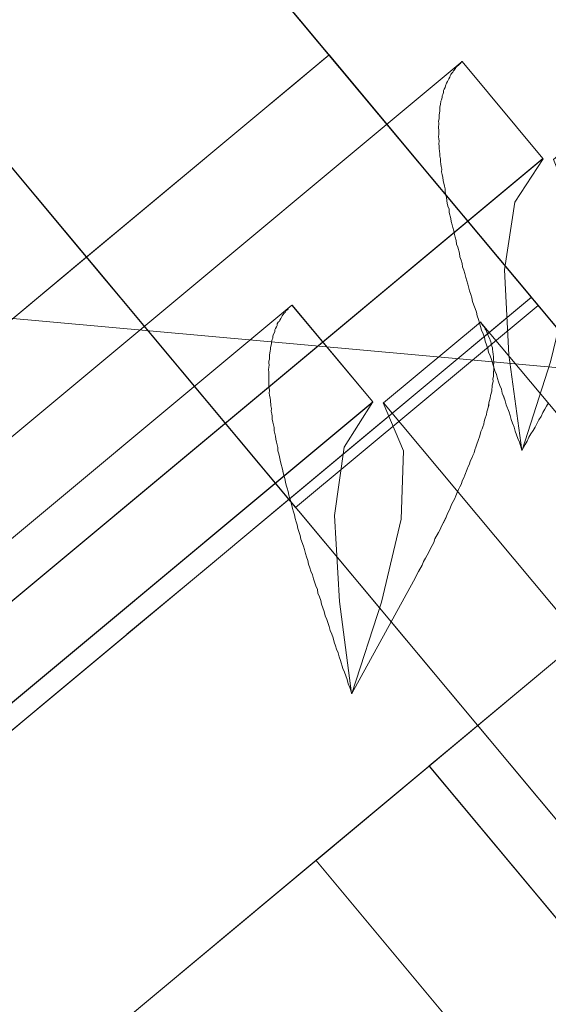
# Model space of a CAD drawing. Header units: millimetres. Extents: x -125266 to 274256, y -711690 to -301689.
# Tile 117 of 256: x -53550 to -53545, y -360667 to -360657. Entities that reach past the tile are written whole.
import ezdxf

# ---------------------------------------------------------------- set-up
doc = ezdxf.new("R2010")
doc.units = ezdxf.units.MM
for name, color, linetype, lineweight in [('AD Wall', 8, 'Continuous', 15), ('ARCH', 7, 'Continuous', 0), ('Equipment', 8, 'Continuous', 0), ('Legend', 5, 'Continuous', 0), ('MEPTEK-TEXT1', 7, 'Continuous', 30)]:
    doc.layers.add(name, color=color, linetype=linetype, lineweight=lineweight)
doc.layers.add('Light Equipment', color=8, linetype='Continuous')
doc.styles.get("Standard").update_dxf_attribs({"font": 'ARIALN.TTF'})
pattern_1 = [(22.867872, (419150.544, -703283.92), (-30.845707, 73.1364), [])]

# ---------------------------------------------------------------- blocks, each defined once
blk = doc.blocks.new('A$Cf0359734')
at = {"layer": 'Equipment', "extrusion": (0, 0, -1), "elevation": -14.9996}
for points in [[(-610.0779, 1224.798, -3.802846), (-1131.0349, 947.4487, 3.802846)], [(-563.5854, 1106.137, -3.146449), (-1057.9493, 842.9455, 3.146449)]]:
    blk.add_lwpolyline(points, format="xyb", close=True, dxfattribs=at)
for points in [[(-591.722, 1158.987, -3.538831), (-1086.0836, 895.7967), (-1091.7744, 906.4859), (-1091.5799, 906.1206), (-1086.0836, 895.7967), (-1084.5586, 898.3821), (-1083.0146, 900.9572), (-1081.4596, 903.5245), (-1079.8884, 906.0869), (-1078.3034, 908.6362), (-1076.7023, 911.1806)], [(-1077.2205, 914.2332), (-1087.3586, 908.8358), (-1091.1679, 906.8078, 3.626728), (-598.0194, 1169.3522)], [(-597.2182, 1169.3109, -3.616317), (-1091.5803, 906.1213), (-1091.5315, 906.2084), (-1091.4746, 906.293), (-1091.4259, 906.3802), (-1091.369, 906.4648), (-1091.3203, 906.5519), (-1091.2715, 906.639), (-1091.2147, 906.7236), (-1091.1679, 906.8078), (-598.0217, 1169.351)], [(-597.2184, 1169.3098, -3.616317), (-1091.5824, 906.1201, 3.616317), (-597.2186, 1169.3116)], [(-591.7223, 1158.9877, -3.538831), (-1086.0843, 895.7954), (-1084.554, 898.3836), (-1083.0152, 900.9559), (-1081.455, 903.526), (-1079.8891, 906.0856), (-1078.3041, 908.6349), (-1076.7029, 911.1793)], [(-599.1584, 1041.719, -0.011713), (-984.6459, 836.4891), (-990.409, 833.3258), (-995.8827, 829.7594), (-1000.9622, 825.8864), (-1005.7134, 821.665), (-1011.2241, 815.8706), (-1016.1642, 809.5917), (-1020.3785, 803.0469), (-1023.979, 796.101), (-1025.5286, 792.694), (-1080.4374, 895.5256, 3.572618), (-594.6493, 1154.1514, -3.572618), (-1080.4364, 895.5261, 3.572618), (-594.6503, 1154.1509, -3.572618), (-1080.3101, 895.5926), (-1031.8417, 804.5522), (-1031.8573, 804.5165), (-1031.8421, 804.5518)], [(-546.2713, 1063.0347, -2.890001), (-1031.7763, 804.4294), (-1025.5275, 792.692)]]:
    blk.add_lwpolyline(points, format="xyb", dxfattribs=at)
for points in [[(-410.451, 563.9375), (-127.3119, 477.536)], [(-245.9098, 458.3568), (-288.2084, 537.808), (-740.1968, 297.1765)], [(-697.8972, 217.7258), (-740.1958, 297.1771), (-734.9015, 299.9957), (-740.1958, 297.1771), (-288.2073, 537.8086)], [(-300.8662, 525.4057), (-302.2755, 528.0528), (-306.0355, 535.1154)], [(-732.607, 297.8198), (-734.0163, 300.467), (-294.39, 534.517)], [(-295.1757, 534.0987), (-294.9851, 534.2002), (-294.9163, 534.2368), (-294.9639, 534.2115), (-295.1386, 534.1184), (-295.4192, 533.9691), (-295.7845, 533.7746), (-296.2187, 533.5434), (-296.6793, 533.2982), (-300.83, 531.0885)], [(-299.6843, 531.6984), (-299.0119, 532.0564), (-298.3501, 532.4087), (-297.7095, 532.7497), (-297.1007, 533.0739), (-296.5395, 533.3727), (-296.0206, 533.6489), (-295.5653, 533.8913), (-295.1788, 534.097)], [(-300.8321, 531.0873), (-296.1519, 533.579)], [(-301.008, 533.4853), (-300.4443, 532.4264), (-300.7998, 532.0605), (-301.0229, 531.4457), (-301.1417, 530.635), (-301.2104, 529.7558)], [(-301.208, 529.7512), (-301.215, 529.8155), (-301.2213, 529.8529), (-301.2224, 529.8931), (-301.2287, 529.9305), (-301.235, 529.9679), (-301.2413, 530.0053), (-301.2487, 530.0829), (-301.255, 530.1203), (-301.256, 530.1605), (-301.2624, 530.1979), (-301.2659, 530.2301), (-301.2722, 530.2675)], [(-256.117, 451.8692), (-299.2893, 532.9617), (-300.3482, 532.3979)], [(-256.1173, 451.8698), (-299.2896, 532.9622)], [(-299.2899, 532.9614), (-300.3487, 532.3977), (-257.1764, 451.3052)], [(-299.2878, 532.964), (-299.2818, 532.94), (-299.2762, 532.9294), (-299.2677, 532.9135), (-299.2621, 532.9029), (-299.2565, 532.8923), (-299.2561, 532.8789), (-299.2473, 532.8496), (-299.247, 532.8362), (-299.2385, 532.8203), (-299.2382, 532.8069), (-299.2378, 532.7935), (-299.2375, 532.7801), (-299.2343, 532.7614), (-299.234, 532.748), (-299.2337, 532.7346), (-299.2305, 532.7159), (-299.2298, 532.6891), (-299.2348, 532.6729), (-299.2316, 532.6542), (-299.2313, 532.6408), (-299.2362, 532.6245), (-299.2383, 532.603), (-299.238, 532.5896), (-299.243, 532.5734), (-299.2451, 532.5519), (-299.2447, 532.5384), (-299.2546, 532.506), (-299.2568, 532.4845), (-299.2617, 532.4683), (-299.272, 532.4492), (-299.2741, 532.4277), (-299.2791, 532.4115), (-299.284, 532.3952), (-299.2943, 532.3762), (-299.2964, 532.3547), (-299.3066, 532.3356), (-299.319, 532.2951), (-299.3293, 532.276), (-299.3395, 532.257), (-299.3445, 532.2407), (-299.3519, 532.2164), (-299.3621, 532.1974), (-299.3724, 532.1783), (-299.3798, 532.154), (-299.39, 532.1349), (-299.4003, 532.1159), (-299.4233, 532.0697), (-299.4335, 532.0506), (-299.449, 532.0288), (-299.4565, 532.0044), (-299.472, 531.9826), (-299.4823, 531.9635), (-299.4978, 531.9417), (-299.5052, 531.9173), (-299.5208, 531.8955), (-299.5363, 531.8736), (-299.549, 531.8465), (-299.5801, 531.8027), (-299.5956, 531.7809), (-299.6084, 531.7537), (-299.6239, 531.7318), (-299.6394, 531.71), (-299.6522, 531.6828), (-299.6677, 531.661), (-299.6832, 531.6391), (-299.7041, 531.6144), (-299.7168, 531.5873), (-299.7532, 531.5407), (-299.7659, 531.5136), (-299.7867, 531.4889), (-299.8023, 531.467), (-299.8231, 531.4423), (-299.8411, 531.4124), (-299.8567, 531.3905), (-299.8775, 531.3658), (-299.8955, 531.3358), (-299.9163, 531.3112), (-299.9527, 531.2646), (-299.9707, 531.2346), (-299.9916, 531.21), (-300.0124, 531.1853), (-300.0304, 531.1553), (-300.0513, 531.1306), (-300.0721, 531.1059), (-300.0954, 531.0731), (-300.1162, 531.0485), (-300.1371, 531.0238), (-300.1759, 530.9691), (-300.202, 530.9416), (-300.2229, 530.9169), (-300.2409, 530.887), (-300.267, 530.8595), (-300.2879, 530.8348), (-300.314, 530.8073), (-300.332, 530.7773), (-300.3581, 530.7498), (-300.379, 530.7251), (-300.4231, 530.6676), (-300.4492, 530.6401), (-300.4754, 530.6126), (-300.4934, 530.5827), (-300.5195, 530.5552), (-300.5456, 530.5277), (-300.5637, 530.4977), (-300.5898, 530.4702), (-300.6159, 530.4427), (-300.6367, 530.418), (-300.6862, 530.3577), (-300.7123, 530.3302), (-300.7356, 530.2974), (-300.7565, 530.2727), (-300.7826, 530.2452), (-300.8087, 530.2177), (-300.832, 530.1849), (-300.8582, 530.1574), (-300.8843, 530.1299), (-300.9076, 530.0972), (-300.9598, 530.0422), (-300.9807, 530.0175), (-301.004, 529.9847), (-301.0301, 529.9572), (-301.0562, 529.9297), (-301.0796, 529.8969), (-301.1057, 529.8694), (-301.1318, 529.8419), (-301.1579, 529.8144), (-301.2074, 529.7541), (-300.7527, 530.5465), (-300.4092, 531.2798), (-300.2564, 531.9115), (-300.352, 532.3974)], [(-299.2865, 532.9614), (-299.2865, 532.9614)], [(-286.3456, 510.4741), (-295.7456, 528.1306), (-296.205, 528.9935), (-296.6447, 529.8194), (-297.0506, 530.5818), (-297.4086, 531.2542), (-297.6989, 531.7995), (-297.9159, 532.2072), (-298.0512, 532.4613), (-298.0963, 532.546)], [(-296.6856, 529.8962), (-298.0949, 532.5433)], [(-298.0926, 532.5438), (-298.0926, 532.5438)], [(-298.0926, 532.5438), (-298.0926, 532.5438)], [(-298.0954, 532.5443), (-300.7425, 531.135)], [(-298.393, 526.719), (-298.8524, 527.5819), (-299.2921, 528.4078), (-299.698, 529.1702), (-300.0559, 529.8426), (-300.3463, 530.3879), (-300.5661, 530.8009), (-300.6986, 531.0497), (-300.7437, 531.1344), (-299.3344, 528.4873), (-300.7437, 531.1344), (-298.0965, 532.5437)], [(-300.349, 532.3982), (-257.1767, 451.3057), (-257.5426, 451.6613), (-258.1574, 451.8844), (-258.9681, 452.0032), (-259.8473, 452.0719)], [(-300.3507, 532.3949), (-300.3507, 532.3949)], [(-734.0158, 300.466), (-732.6065, 297.8189), (-292.9801, 531.8689)], [(-728.7199, 303.2867), (-299.6821, 531.6995)], [(-298.2725, 529.0514), (-297.6054, 529.4065), (-296.9436, 529.7588), (-296.303, 530.0999), (-295.6941, 530.424), (-295.1277, 530.7256), (-294.6141, 530.999), (-294.1588, 531.2414), (-293.767, 531.45), (-293.5764, 531.5515), (-293.5023, 531.5909), (-293.5553, 531.5627), (-293.73, 531.4697), (-294.0053, 531.3232), (-294.3759, 531.1259), (-294.8047, 530.8975), (-295.2706, 530.6495)], [(-294.7421, 530.9309), (-299.4222, 528.4392), (-300.8315, 531.0864), (-299.4222, 528.4392)], [(-299.3339, 528.4863), (-300.7432, 531.1334)], [(-300.745, 531.1317), (-300.745, 531.1317)], [(-300.745, 531.1317), (-300.745, 531.1317)], [(-300.8297, 531.0866), (-300.8297, 531.0866)], [(-299.8175, 529.6729), (-300.1681, 529.3231), (-300.394, 528.7136), (-300.5184, 527.9135), (-300.5836, 527.0023), (-300.7246, 528.2115), (-300.7281, 528.2436), (-300.7291, 528.2838), (-300.7326, 528.3159), (-300.7424, 528.3854), (-300.7406, 528.4203), (-300.747, 528.4577), (-300.7505, 528.4899), (-300.754, 528.522), (-300.755, 528.5622), (-300.7585, 528.5943), (-300.762, 528.6264), (-300.7602, 528.6613), (-300.77, 528.7308), (-300.7735, 528.763), (-300.7718, 528.7979), (-300.7753, 528.83), (-300.7788, 528.8621), (-300.7823, 528.8942), (-300.7805, 528.9291), (-300.784, 528.9612), (-300.7847, 528.9881), (-300.7829, 529.023), (-300.7899, 529.0872), (-300.7906, 529.114), (-300.7888, 529.1489), (-300.7923, 529.181), (-300.793, 529.2079), (-300.7965, 529.24), (-300.7919, 529.2696), (-300.7954, 529.3017), (-300.7961, 529.3285), (-300.795, 529.3903), (-300.7956, 529.4171), (-300.7963, 529.4439), (-300.7917, 529.4735), (-300.7952, 529.5056), (-300.7959, 529.5325), (-300.7966, 529.5593), (-300.792, 529.5889), (-300.7927, 529.6157), (-300.7905, 529.6372), (-300.7866, 529.6937), (-300.7873, 529.7205), (-300.7852, 529.742), (-300.7806, 529.7716), (-300.7813, 529.7985), (-300.7791, 529.82), (-300.7798, 529.8468), (-300.7724, 529.8711), (-300.7702, 529.8927), (-300.7688, 529.941), (-300.7614, 529.9653), (-300.7592, 529.9868), (-300.7571, 530.0084), (-300.755, 530.0299), (-300.7475, 530.0542), (-300.7454, 530.0757), (-300.7433, 530.0973), (-300.7359, 530.1216), (-300.7316, 530.1646), (-300.7266, 530.1809), (-300.7192, 530.2052), (-300.7143, 530.2214), (-300.7121, 530.243), (-300.7072, 530.2592), (-300.6969, 530.2782), (-300.6948, 530.2997), (-300.6898, 530.316), (-300.6796, 530.335), (-300.6697, 530.3675), (-300.6647, 530.3837), (-300.6545, 530.4027), (-300.6495, 530.419), (-300.6446, 530.4352), (-300.6368, 530.4461), (-300.6266, 530.4652), (-300.6216, 530.4814), (-300.6139, 530.4923), (-300.5958, 530.5223), (-300.5881, 530.5332), (-300.5831, 530.5495), (-300.5701, 530.5632), (-300.5623, 530.5741), (-300.5545, 530.5851), (-300.5467, 530.596), (-300.5337, 530.6097), (-300.5259, 530.6207), (-300.5076, 530.6372), (-300.4945, 530.651), (-300.4867, 530.6619), (-300.4761, 530.6676), (-300.4631, 530.6813), (-300.4525, 530.687), (-300.4447, 530.6979), (-300.4341, 530.7035), (-300.4182, 530.712), (-300.4076, 530.7176), (-300.384, 530.737)], [(-725.7292, 302.9276), (-299.8204, 529.6747), (-300.3841, 530.7335)], [(-299.8206, 529.6751), (-300.3843, 530.7339), (-726.2931, 303.9868)], [(-300.3833, 530.7331), (-300.3833, 530.7331)], [(-726.2932, 303.9868), (-300.3843, 530.7339)], [(-295.2695, 530.6501), (-299.4202, 528.4403)], [(-258.62, 452.438), (-257.5612, 453.0017), (-298.6647, 530.2082)], [(-298.6652, 530.2092), (-257.5617, 453.0027)], [(-299.7241, 529.6455), (-298.6652, 530.2092), (-298.6511, 530.1827), (-298.6455, 530.1721), (-298.6451, 530.1587), (-298.6395, 530.1481), (-298.631, 530.1323), (-298.6307, 530.1189), (-298.6251, 530.1083), (-298.6219, 530.0896), (-298.6163, 530.079), (-298.6156, 530.0522), (-298.6124, 530.0335), (-298.6121, 530.0201), (-298.6064, 530.0095), (-298.6033, 529.9908), (-298.6082, 529.9745), (-298.6079, 529.9611), (-298.6047, 529.9424), (-298.6044, 529.929), (-298.6093, 529.9128), (-298.6058, 529.8807), (-298.6108, 529.8645), (-298.6157, 529.8482), (-298.6154, 529.8348), (-298.6175, 529.8133), (-298.6225, 529.7971), (-298.6274, 529.7809), (-298.6296, 529.7593), (-298.6345, 529.7431), (-298.6395, 529.7269), (-298.6465, 529.6891), (-298.6515, 529.6729), (-298.6617, 529.6539), (-298.6639, 529.6324), (-298.6688, 529.6161), (-298.6791, 529.5971), (-298.684, 529.5809), (-298.6915, 529.5565), (-298.7017, 529.5375), (-298.7066, 529.5212), (-298.7243, 529.4779), (-298.7346, 529.4588), (-298.742, 529.4345), (-298.7522, 529.4154), (-298.7625, 529.3964), (-298.7727, 529.3774), (-298.7802, 529.353), (-298.7904, 529.334), (-298.8059, 529.3121), (-298.8162, 529.2931), (-298.8392, 529.2469), (-298.8547, 529.225), (-298.8621, 529.2007), (-298.8777, 529.1788), (-298.8879, 529.1598), (-298.9006, 529.1326), (-298.9162, 529.1107), (-298.9317, 529.0889), (-298.9473, 529.067), (-298.96, 529.0398), (-298.9911, 528.9961), (-299.0038, 528.969), (-299.0193, 528.9471), (-299.0349, 528.9252), (-299.0504, 528.9034), (-299.0631, 528.8762), (-299.0839, 528.8515), (-299.0995, 528.8297), (-299.1175, 528.7997), (-299.133, 528.7778), (-299.1694, 528.7313), (-299.1874, 528.7013), (-299.203, 528.6795), (-299.2238, 528.6548), (-299.2418, 528.6248), (-299.2574, 528.6029), (-299.2782, 528.5783), (-299.299, 528.5536), (-299.317, 528.5236), (-299.3379, 528.4989), (-299.3587, 528.4742), (-299.3976, 528.4196), (-299.4184, 528.3949), (-299.4392, 528.3702), (-299.4572, 528.3402), (-299.4781, 528.3156), (-299.4989, 528.2909), (-299.5169, 528.2609), (-299.5431, 528.2334), (-299.5639, 528.2087), (-299.5819, 528.1787), (-299.6289, 528.1266), (-299.6497, 528.1019), (-299.673, 528.0691), (-299.6939, 528.0444), (-299.72, 528.0169), (-299.738, 527.9869), (-299.7641, 527.9594), (-299.785, 527.9347), (-299.8111, 527.9072), (-299.8344, 527.8744), (-299.8814, 527.8223), (-299.9075, 527.7948), (-299.9255, 527.7648), (-299.9516, 527.7373), (-299.9778, 527.7098), (-299.9958, 527.6798), (-300.0219, 527.6523), (-300.048, 527.6248), (-300.0713, 527.592), (-300.0975, 527.5645), (-300.1444, 527.5123), (-300.1677, 527.4795), (-300.1939, 527.452), (-300.22, 527.4245), (-300.2433, 527.3917), (-300.2694, 527.3642), (-300.2903, 527.3396), (-300.3164, 527.3121), (-300.3397, 527.2793), (-300.3658, 527.2518), (-300.4153, 527.1915), (-300.4414, 527.164), (-300.4675, 527.1365), (-300.4937, 527.109), (-300.517, 527.0762), (-300.5431, 527.0487), (-300.5848, 526.9993)], [(-298.6634, 530.2083), (-298.6634, 530.2083)], [(-298.6658, 530.2089), (-299.7246, 529.6452), (-299.634, 529.1431), (-299.7921, 528.5085), (-300.1462, 527.7696), (-300.58, 527.0018)], [(-299.3327, 528.4869), (-296.6856, 529.8962), (-294.8056, 526.3649)], [(-296.6833, 529.8967), (-296.6833, 529.8967)], [(-296.6833, 529.8967), (-296.6833, 529.8967)], [(-297.4539, 524.955), (-299.3339, 528.4863), (-296.6867, 529.8956), (-299.3339, 528.4863), (-296.6867, 529.8956)], [(-301.2089, 529.7568), (-301.2089, 529.7568)], [(-299.8196, 529.6743), (-299.8196, 529.6743)], [(-725.7292, 302.9276), (-299.8204, 529.6747)], [(-299.7241, 529.6442), (-258.6206, 452.4377), (-257.5617, 453.0014)], [(-299.7246, 529.6452), (-258.6211, 452.4387)], [(-299.7222, 529.6446), (-299.7222, 529.6446)], [(-298.2723, 529.0514), (-727.3101, 300.6386), (-727.9825, 300.2806), (-728.6442, 299.9283), (-729.2849, 299.5872), (-729.8937, 299.2631), (-730.4549, 298.9643), (-730.9737, 298.6881), (-731.429, 298.4457), (-731.8208, 298.2371)], [(-299.3357, 528.4846), (-299.3357, 528.4846)], [(-299.3357, 528.4846), (-299.3357, 528.4846)], [(-299.4204, 528.4395), (-299.4204, 528.4395)], [(-300.8657, 525.4047), (-302.275, 528.0518)], [(-301.8057, 527.1703), (-301.5238, 526.6409)], [(-305.2735, 525.3241), (-304.1193, 525.9386), (-303.1505, 526.4544), (-302.4145, 526.8462), (-301.9592, 527.0886), (-301.8057, 527.1703), (-301.9592, 527.0886), (-302.4145, 526.8462), (-303.1505, 526.4544), (-304.1193, 525.9386), (-305.2735, 525.3241)], [(-300.5857, 527.0037), (-300.5857, 527.0037)], [(-298.3939, 526.7207), (-288.9939, 509.0642)], [(-301.5262, 526.6389), (-301.5262, 526.6389)], [(-301.5262, 526.6389), (-301.5262, 526.6389)], [(-300.8695, 525.4053), (-300.8695, 525.4053)]]:
    blk.add_lwpolyline(points, dxfattribs=at)
for points in [[(-300.7425, 531.135), (-298.0954, 532.5443), (-296.6861, 529.8972), (-298.0954, 532.5443)], [(-299.4942, 522.8285), (-301.5236, 526.6404), (-301.5712, 526.615), (-301.7195, 526.5361), (-301.9577, 526.4093), (-302.2912, 526.2317), (-302.7095, 526.009), (-303.2019, 525.7469), (-303.7683, 525.4453), (-304.3931, 525.1127), (-301.5236, 526.6404), (-300.8668, 525.4068)], [(-301.523, 526.6407), (-304.3925, 525.113), (-303.7678, 525.4456), (-303.2066, 525.7443), (-302.709, 526.0093), (-302.2907, 526.232), (-301.9625, 526.4067), (-301.7189, 526.5364), (-301.5707, 526.6153)], [(-300.8637, 525.4058), (-722.8389, 300.7529)]]:
    blk.add_lwpolyline(points, close=True, dxfattribs=at)
at = {"layer": 'Equipment', "extrusion": (0, 0, -1)}
for centre, radius, start, end in [((-625.132, 625.132, -14.9996), 625.132, 145.142558, 90.9176955), ((-624.6467, 624.9479, -14.9996), 545.0553, 148.860452, 87.199802), ((-624.6494, 624.9465, -14.9996), 545.0553, 148.860452, 87.199802), ((-624.6494, 624.9465, -14.9996), 545.0553, 148.860452, 87.199802), ((-624.6494, 624.9465, -14.9996), 545.0553, 148.860452, 87.199802), ((-624.6481, 624.9479, -14.9996), 535.053, 147.015911, 89.044342), ((-624.6481, 624.9479, -14.9996), 535.053, 147.015911, 89.044342)]:
    blk.add_arc(centre, radius, start, end, dxfattribs=at)
blk = doc.blocks.new('ARCH')
at = {"layer": 'AD Wall', "lineweight": 0}
h = blk.add_hatch(dxfattribs=at)
h.set_pattern_fill('ANSI31', color=256, scale=25, angle=-22.13213)
h.set_pattern_definition(pattern_1)
edge = h.paths.add_edge_path()
edge.add_arc((-53209.7774, -360694.9979), 761.132, 66.950176, 372.7253136)
edge.add_line((-52467.3408, -360527.3378), (-52564.8846, -360549.3656))
edge.add_arc((-53209.7774, -360694.9979), 661.132, -293.049824, 12.7253136, ccw=False)
edge.add_line((-52950.9234, -360086.6475), (-52911.7703, -359994.6311))
h = blk.add_hatch(dxfattribs=at)
h.set_pattern_fill('ANSI31', color=256, scale=25, angle=-22.13213)
h.set_pattern_definition(pattern_1)
edge = h.paths.add_edge_path()
edge.add_arc((-53209.7774, -360694.9979), 761.132, 66.950176, 372.7253136)
edge.add_line((-52467.3408, -360527.3378), (-52564.8846, -360549.3656))
edge.add_arc((-53209.7774, -360694.9979), 661.132, -293.049824, 12.7253136, ccw=False)
edge.add_line((-52950.9234, -360086.6475), (-52911.7703, -359994.6311))
at = {"layer": 'Legend'}
h = blk.add_hatch(dxfattribs=at)
h.set_pattern_fill('STARS', color=8, scale=10)
h.set_pattern_definition([(0, (0, 0), (0, 54.9926), [31.75, -31.75]), (60, (0, 0), (-47.624989, 27.4963), [31.75, -31.75]), (120, (15.875, 27.496), (-47.624989, -27.4963), [31.75, -31.75])])
edge = h.paths.add_edge_path()
edge.add_arc((-51817.979, -363404.309), 5191.6295, 61.9369329, 83.9814856, ccw=False)
edge.add_arc((-50530.2793, -361455.3707), 2874.4263, 46.9109114, 66.3152875, ccw=False)
edge.add_arc((-45770.4002, -356341.8156), 4111.6384, 227.1498068, 245.105568)
edge.add_arc((-47880.9558, -360748.2755), 776.1174, 2.3623464, 60.7040027, ccw=False)
edge.add_line((-47105.4979, -360716.2847), (-47005.5801, -360716.2516))
edge.add_arc((-47880.4915, -360747.8077), 875.4802, 2.0656376, 60.9787444)
edge.add_arc((-45770.4002, -356341.8156), 4011.6384, 227.1527405, 245.1578922, ccw=False)
edge.add_arc((-50530.2793, -361455.3707), 2974.4263, 46.9149863, 66.2413747)
edge.add_arc((-51817.979, -363404.309), 5291.6295, 61.9781663, 84.0034519)
edge.add_arc((-52071.811, -370582.5299), 12467.0186, 86.29025781, 98.8797997)
edge.add_line((-53996.2457, -358264.9367), (-53996.2457, -358366.1598))
edge.add_arc((-52071.811, -370582.5299), 12367.0186, 86.29953014, 98.95218959, ccw=False)
h = blk.add_hatch(dxfattribs=at)
h.set_pattern_fill('STARS', color=8, scale=10)
h.set_pattern_definition([(0, (0, 0), (0, 54.9926), [31.75, -31.75]), (60, (0, 0), (-47.624989, 27.4963), [31.75, -31.75]), (120, (15.875, 27.496), (-47.624989, -27.4963), [31.75, -31.75])])
h.paths.add_polyline_path([(-51273.6376, -358241.2955, -0.096485), (-49375.6124, -358823.0579, -0.08487), (-48566.659, -359356.1991, 0.078507), (-47501.1848, -360071.4209, -0.271382), (-47105.488, -360746.3132), (-47005.488, -360746.2836, 0.272593), (-47455.7662, -359982.253, -0.078724), (-48498.5, -359283.0253, 0.084528), (-49331.9292, -358733.0245, 0.0964), (-51265.1702, -358141.6343, 0.054377), (-53966.2457, -358260.287), (-53966.2457, -358361.4716, -0.054648)])
at = {"layer": 'AD Wall', "lineweight": 0, "extrusion": (0, 0, -1)}
for radius in [761.132, 761.132, 661.132, 661.132]:
    blk.add_arc((53209.7774, -360694.9979, -5.0493), radius, 167.2746864, 113.049824, dxfattribs=at)
at = {"layer": 'Light Equipment', "lineweight": 0, "extrusion": (0, 0, -1), "elevation": -5.0493}
for points in [[(52997.2846, -360133.855, -3.802846), (52619.2025, -360587.0358, 3.802846)], [(53085.0561, -360226.257, -3.146449), (52726.274, -360656.3043, 3.146449)]]:
    blk.add_lwpolyline(points, format="xyb", close=True, dxfattribs=at)
for points in [[(52681.5656, -360597.5296), (52674.2079, -360606.3488), (52671.4433, -360609.6625, 3.626728), (53029.3434, -360180.6724)], [(53030.1012, -360180.4089, -3.616317), (52671.32, -360610.4538), (52671.3323, -360610.3547), (52671.3531, -360610.2549), (52671.3654, -360610.1558), (52671.3862, -360610.056), (52671.3986, -360609.957), (52671.4109, -360609.8579), (52671.4317, -360609.7581), (52671.4433, -360609.6625), (53029.3417, -360180.6744)], [(53030.1014, -360180.4099, -3.616317), (52671.3184, -360610.4557, 3.616317), (53030.1005, -360180.4083)], [(53039.0813, -360187.9008, -3.538831), (52680.3012, -360617.9482), (52680.7436, -360614.9742), (52681.1999, -360612.0118), (52681.6769, -360609.0432), (52682.1632, -360606.0823), (52682.6709, -360603.1237), (52683.1955, -360600.1636)], [(53039.0819, -360187.9013, -3.538831), (52680.3013, -360617.9468), (52671.0028, -360610.1892), (52671.3206, -360610.4543), (52680.3013, -360617.9468), (52680.7399, -360614.9774), (52681.2, -360612.0103), (52681.6732, -360609.0463), (52682.1633, -360606.0808), (52682.671, -360603.1222), (52683.1957, -360600.1621)], [(53076.3734, -360299.3304, -0.011713), (52796.6086, -360634.6685), (52792.462, -360639.7699), (52788.7352, -360645.1357), (52785.4891, -360650.637), (52782.6783, -360656.3374), (52779.7567, -360663.7809), (52777.5461, -360671.4583), (52776.108, -360679.1085), (52775.3897, -360686.8991), (52775.2378, -360690.6389), (52685.6337, -360616.0708, 3.572618), (53038.192, -360193.4835, -3.572618), (52685.6344, -360616.07, 3.572618), (53038.1913, -360193.4844, -3.572618), (52685.7263, -360615.9608), (52764.9224, -360682.0329), (52764.9214, -360682.0718), (52764.9222, -360682.0334)], [(53117.333, -360259.6604, -2.890001), (52765.0292, -360682.122), (52775.2396, -360690.6404)]]:
    blk.add_lwpolyline(points, format="xyb", dxfattribs=at)
for points in [[(53431.1776, -360670.8135), (53726.0055, -360644.1778)], [(53623.3718, -360706.6249), (53554.2571, -360648.9635), (53226.2287, -361042.1485)], [(53295.3441, -361099.8089), (53226.2295, -361042.1476), (53230.0718, -361037.5421), (53226.2295, -361042.1476), (53554.2579, -360648.9626)], [(53233.017, -361038.6932), (53230.7142, -361036.772), (53549.7709, -360654.3409)], [(53549.2007, -360655.0244), (53549.339, -360654.8586), (53549.3889, -360654.7987), (53549.3543, -360654.8402), (53549.2275, -360654.9921), (53549.0239, -360655.2362), (53548.7588, -360655.554), (53548.4437, -360655.9317), (53548.1094, -360656.3323), (53545.0971, -360659.9431)], [(53545.9286, -360658.9464), (53546.4165, -360658.3615), (53546.8968, -360657.7858), (53547.3617, -360657.2286), (53547.8036, -360656.6989), (53548.2109, -360656.2107), (53548.5874, -360655.7594), (53548.9179, -360655.3633), (53549.1984, -360655.0271)], [(53545.0956, -360659.9449), (53548.4922, -360655.8736)], [(53230.7151, -361036.7727), (53233.0178, -361038.6939), (53552.0745, -360656.2627)], [(53548.2336, -360660.8665), (53548.7177, -360660.2862), (53549.198, -360659.7105), (53549.6629, -360659.1533), (53550.1048, -360658.6236), (53550.5159, -360658.1308), (53550.8886, -360657.6841), (53551.2191, -360657.288), (53551.5034, -360656.9472), (53551.6417, -360656.7814), (53551.6955, -360656.717), (53551.6571, -360656.763), (53551.5303, -360656.915), (53551.3305, -360657.1545), (53551.0615, -360657.4769), (53550.7503, -360657.8499), (53550.4122, -360658.2552)], [(53566.2805, -360673.5816), (53550.9212, -360660.7675), (53550.1705, -360660.1412), (53549.452, -360659.5418), (53548.7888, -360658.9885), (53548.2039, -360658.5005), (53547.7296, -360658.1048), (53547.375, -360657.8089), (53547.1539, -360657.6245), (53547.0802, -360657.563)], [(53549.3853, -360659.4861), (53547.0825, -360657.565)], [(53549.0007, -360663.0725), (53548.25, -360662.4462), (53547.5315, -360661.8468), (53546.8683, -360661.2935), (53546.2834, -360660.8055), (53545.8091, -360660.4097), (53545.4499, -360660.11), (53545.2334, -360659.9295), (53545.1597, -360659.868), (53547.4625, -360661.7891), (53545.1597, -360659.868), (53547.0809, -360657.5652)], [(53547.0845, -360657.5636), (53547.0845, -360657.5636)], [(53547.0845, -360657.5636), (53547.0845, -360657.5636)], [(53547.0817, -360657.5643), (53545.1605, -360659.867)], [(53616.3609, -360716.4799), (53545.8185, -360657.6274), (53545.05, -360658.5485)], [(53616.3604, -360716.4795), (53545.818, -360657.627)], [(53545.8181, -360657.6279), (53545.0496, -360658.549), (53615.592, -360717.4015)], [(53545.819, -360657.6247), (53545.8336, -360657.6447), (53545.8428, -360657.6524), (53545.8566, -360657.6639), (53545.8658, -360657.6716), (53545.875, -360657.6793), (53545.8804, -360657.6916), (53545.8996, -360657.7154), (53545.905, -360657.7277), (53545.9188, -360657.7392), (53545.9242, -360657.7515), (53545.9295, -360657.7638), (53545.9349, -360657.7761), (53545.9449, -360657.7922), (53545.9502, -360657.8045), (53545.9556, -360657.8168), (53545.9656, -360657.8329), (53545.9763, -360657.8575), (53545.9778, -360657.8744), (53545.9878, -360657.8905), (53545.9932, -360657.9028), (53545.9947, -360657.9197), (53546.0008, -360657.9405), (53546.0062, -360657.9527), (53546.0077, -360657.9696), (53546.0139, -360657.9904), (53546.0192, -360658.0027), (53546.0223, -360658.0365), (53546.0284, -360658.0572), (53546.0299, -360658.0741), (53546.0276, -360658.0956), (53546.0338, -360658.1163), (53546.0353, -360658.1332), (53546.0368, -360658.1501), (53546.0345, -360658.1716), (53546.0406, -360658.1924), (53546.0383, -360658.2139), (53546.0421, -360658.2561), (53546.0398, -360658.2776), (53546.0375, -360658.2991), (53546.039, -360658.316), (53546.0413, -360658.3413), (53546.039, -360658.3628), (53546.0367, -360658.3843), (53546.039, -360658.4097), (53546.0367, -360658.4312), (53546.0343, -360658.4527), (53546.0305, -360658.5041), (53546.0282, -360658.5256), (53546.022, -360658.5517), (53546.0243, -360658.5771), (53546.0181, -360658.6032), (53546.0158, -360658.6247), (53546.0097, -360658.6508), (53546.0119, -360658.6762), (53546.0058, -360658.7023), (53545.9996, -360658.7284), (53545.9981, -360658.7583), (53545.9858, -360658.8105), (53545.9796, -360658.8366), (53545.978, -360658.8666), (53545.9719, -360658.8927), (53545.9657, -360658.9188), (53545.9642, -360658.9487), (53545.958, -360658.9749), (53545.9519, -360659.001), (53545.9419, -360659.0317), (53545.9403, -360659.0616), (53545.9242, -360659.1184), (53545.9226, -360659.1484), (53545.9126, -360659.1791), (53545.9064, -360659.2052), (53545.8964, -360659.2359), (53545.891, -360659.2705), (53545.8849, -360659.2966), (53545.8749, -360659.3273), (53545.8695, -360659.3618), (53545.8595, -360659.3926), (53545.8433, -360659.4494), (53545.8379, -360659.4839), (53545.8279, -360659.5146), (53545.8179, -360659.5454), (53545.8125, -360659.5799), (53545.8025, -360659.6106), (53545.7925, -360659.6413), (53545.7833, -360659.6805), (53545.7733, -360659.7112), (53545.7633, -360659.7419), (53545.7479, -360659.8072), (53545.7341, -360659.8425), (53545.7241, -360659.8732), (53545.7187, -360659.9078), (53545.7048, -360659.9431), (53545.6948, -360659.9738), (53545.681, -360660.0091), (53545.6756, -360660.0437), (53545.6617, -360660.079), (53545.6517, -360660.1097), (53545.6325, -360660.1796), (53545.6187, -360660.2149), (53545.6048, -360660.2502), (53545.5994, -360660.2848), (53545.5856, -360660.3201), (53545.5717, -360660.3554), (53545.5663, -360660.3899), (53545.5525, -360660.4253), (53545.5387, -360660.4606), (53545.5287, -360660.4913), (53545.5056, -360660.5658), (53545.4917, -360660.6011), (53545.4825, -360660.6402), (53545.4725, -360660.671), (53545.4587, -360660.7063), (53545.4448, -360660.7416), (53545.4356, -360660.7808), (53545.4217, -360660.8161), (53545.4079, -360660.8514), (53545.3987, -360660.8906), (53545.371, -360660.9612), (53545.361, -360660.9919), (53545.3517, -360661.0311), (53545.3379, -360661.0664), (53545.324, -360661.1017), (53545.3148, -360661.1409), (53545.301, -360661.1762), (53545.2871, -360661.2115), (53545.2733, -360661.2468), (53545.2502, -360661.3213), (53545.3728, -360660.4159), (53545.4147, -360659.6073), (53545.3183, -360658.9645), (53545.0467, -360658.5504)], [(53545.8212, -360657.6266), (53545.8212, -360657.6266)], [(53545.2507, -360661.3242), (53545.22, -360661.2673), (53545.2001, -360661.235), (53545.184, -360661.1982), (53545.164, -360661.1659), (53545.1441, -360661.1336), (53545.1241, -360661.1014), (53545.0881, -360661.0322), (53545.0681, -360661), (53545.052, -360660.9631), (53545.032, -360660.9308), (53545.0167, -360660.9024), (53544.9968, -360660.8702)], [(53544.0292, -360657.7899), (53544.9503, -360658.5584), (53544.7588, -360659.0313), (53544.7838, -360659.6848), (53544.9792, -360660.4805), (53545.2467, -360661.3208)], [(53550.7957, -360657.7955), (53547.3992, -360661.8667), (53545.0964, -360659.9456), (53547.3992, -360661.8667)], [(53550.413, -360658.2542), (53547.4007, -360661.8649)], [(53547.2044, -360665.2208), (53544.9017, -360663.2996), (53538.758, -360658.174)], [(53545.0492, -360658.5486), (53615.5915, -360717.4011), (53615.1186, -360717.2096), (53614.4651, -360717.2346), (53613.6694, -360717.4299), (53612.8291, -360717.6975)], [(53545.0489, -360658.5523), (53545.0489, -360658.5523)], [(53234.558, -361032.1647), (53545.9301, -360658.9445)], [(53547.4641, -360661.7889), (53549.3853, -360659.4861), (53552.4571, -360662.0489)], [(53550.5352, -360664.3526), (53547.4633, -360661.7898), (53549.3844, -360659.4871), (53547.4633, -360661.7898), (53549.3844, -360659.4871)], [(53549.3872, -360659.4847), (53549.3872, -360659.4847)], [(53549.3872, -360659.4847), (53549.3872, -360659.4847)], [(53613.8279, -360716.896), (53614.5964, -360715.9749), (53547.4345, -360659.9427)], [(53547.4336, -360659.942), (53614.5955, -360715.9742)], [(53546.6651, -360660.8631), (53547.4336, -360659.942), (53547.4566, -360659.9612), (53547.4658, -360659.9689), (53547.4712, -360659.9811), (53547.4804, -360659.9888), (53547.4942, -360660.0004), (53547.4996, -360660.0126), (53547.5088, -360660.0203), (53547.5188, -360660.0365), (53547.528, -360660.0441), (53547.5387, -360660.0687), (53547.5487, -360660.0849), (53547.5541, -360660.0971), (53547.5633, -360660.1048), (53547.5733, -360660.121), (53547.5748, -360660.1379), (53547.5801, -360660.1502), (53547.5901, -360660.1663), (53547.5955, -360660.1786), (53547.597, -360660.1955), (53547.6124, -360660.2239), (53547.6139, -360660.2408), (53547.6154, -360660.2577), (53547.6208, -360660.27), (53547.6269, -360660.2907), (53547.6284, -360660.3076), (53547.63, -360660.3245), (53547.6361, -360660.3452), (53547.6376, -360660.3621), (53547.6392, -360660.379), (53547.6468, -360660.4167), (53547.6483, -360660.4336), (53547.646, -360660.4551), (53547.6522, -360660.4758), (53547.6537, -360660.4927), (53547.6514, -360660.5142), (53547.6529, -360660.5311), (53547.6552, -360660.5564), (53547.6529, -360660.5779), (53547.6544, -360660.5948), (53547.6544, -360660.6417), (53547.652, -360660.6632), (53547.6543, -360660.6885), (53547.652, -360660.71), (53547.6497, -360660.7315), (53547.6474, -360660.753), (53547.6497, -360660.7784), (53547.6474, -360660.7999), (53547.6412, -360660.826), (53547.6389, -360660.8475), (53547.635, -360660.8989), (53547.6289, -360660.925), (53547.6312, -360660.9504), (53547.625, -360660.9765), (53547.6227, -360660.998), (53547.6211, -360661.0279), (53547.615, -360661.054), (53547.6088, -360661.0801), (53547.6027, -360661.1063), (53547.6011, -360661.1362), (53547.5888, -360661.1884), (53547.5872, -360661.2184), (53547.5811, -360661.2445), (53547.5749, -360661.2706), (53547.5688, -360661.2967), (53547.5672, -360661.3266), (53547.5572, -360661.3573), (53547.551, -360661.3835), (53547.5456, -360661.418), (53547.5395, -360661.4441), (53547.5233, -360661.5009), (53547.5179, -360661.5355), (53547.5118, -360661.5616), (53547.5018, -360661.5923), (53547.4964, -360661.6269), (53547.4902, -360661.653), (53547.4802, -360661.6837), (53547.4702, -360661.7144), (53547.4648, -360661.7489), (53547.4548, -360661.7797), (53547.4448, -360661.8104), (53547.4294, -360661.8756), (53547.4194, -360661.9063), (53547.4094, -360661.9371), (53547.404, -360661.9716), (53547.394, -360662.0023), (53547.384, -360662.033), (53547.3786, -360662.0676), (53547.3648, -360662.1029), (53547.3548, -360662.1336), (53547.3494, -360662.1682), (53547.3256, -360662.2342), (53547.3156, -360662.2649), (53547.3063, -360662.3041), (53547.2963, -360662.3348), (53547.2825, -360662.3701), (53547.2771, -360662.4047), (53547.2632, -360662.44), (53547.2532, -360662.4707), (53547.2394, -360662.506), (53547.2302, -360662.5452), (53547.2063, -360662.6112), (53547.1925, -360662.6465), (53547.1871, -360662.6811), (53547.1732, -360662.7164), (53547.1594, -360662.7517), (53547.154, -360662.7863), (53547.1402, -360662.8216), (53547.1263, -360662.8569), (53547.1171, -360662.8961), (53547.1032, -360662.9314), (53547.0794, -360662.9974), (53547.0702, -360663.0366), (53547.0563, -360663.0719), (53547.0425, -360663.1072), (53547.0332, -360663.1464), (53547.0194, -360663.1817), (53547.0094, -360663.2124), (53546.9955, -360663.2477), (53546.9863, -360663.2869), (53546.9725, -360663.3222), (53546.9494, -360663.3967), (53546.9355, -360663.432), (53546.9217, -360663.4673), (53546.9079, -360663.5026), (53546.8986, -360663.5418), (53546.8848, -360663.5771), (53546.8648, -360663.6385)], [(53547.4633, -360661.7898), (53545.1606, -360659.8687)], [(53547.4357, -360659.9421), (53547.4357, -360659.9421)], [(53547.4332, -360659.9424), (53546.6647, -360660.8635), (53546.9379, -360661.2945), (53547.0304, -360661.9419), (53546.9808, -360662.7598), (53546.8682, -360663.6344)], [(53545.1595, -360659.8709), (53545.1595, -360659.8709)], [(53545.1595, -360659.8709), (53545.1595, -360659.8709)], [(53545.098, -360659.9446), (53545.098, -360659.9446)], [(53546.5683, -360660.8729), (53546.3753, -360661.3289), (53546.3957, -360661.9786), (53546.5818, -360662.7666), (53546.8647, -360663.6353), (53546.2786, -360662.5683), (53546.2633, -360662.5399), (53546.2472, -360662.5031), (53546.2318, -360662.4746), (53546.1965, -360662.4139), (53546.185, -360662.3809), (53546.1651, -360662.3486), (53546.1497, -360662.3202), (53546.1344, -360662.2918), (53546.1183, -360662.2549), (53546.1029, -360662.2265), (53546.0876, -360662.1981), (53546.0761, -360662.1651), (53546.0408, -360662.1044), (53546.0255, -360662.076), (53546.014, -360662.0429), (53545.9986, -360662.0145), (53545.9833, -360661.9861), (53545.9679, -360661.9577), (53545.9564, -360661.9246), (53545.9411, -360661.8962), (53545.9304, -360661.8716), (53545.9189, -360661.8386), (53545.8882, -360661.7818), (53545.8774, -360661.7572), (53545.8659, -360661.7241), (53545.8506, -360661.6957), (53545.8399, -360661.6711), (53545.8245, -360661.6427), (53545.8176, -360661.6135), (53545.8023, -360661.5851), (53545.7915, -360661.5605), (53545.7693, -360661.5029), (53545.7586, -360661.4783), (53545.7478, -360661.4538), (53545.7409, -360661.4246), (53545.7256, -360661.3962), (53545.7148, -360661.3716), (53545.7041, -360661.347), (53545.6972, -360661.3178), (53545.6865, -360661.2932), (53545.6803, -360661.2725), (53545.6627, -360661.2187), (53545.652, -360661.1941), (53545.6458, -360661.1734), (53545.6389, -360661.1442), (53545.6282, -360661.1196), (53545.6221, -360661.0989), (53545.6113, -360661.0743), (53545.6091, -360661.049), (53545.6029, -360661.0282), (53545.5861, -360660.9829), (53545.5838, -360660.9576), (53545.5776, -360660.9368), (53545.5715, -360660.9161), (53545.5654, -360660.8954), (53545.5631, -360660.87), (53545.5569, -360660.8493), (53545.5508, -360660.8285), (53545.5485, -360660.8032), (53545.5363, -360660.7617), (53545.5347, -360660.7448), (53545.5324, -360660.7195), (53545.5309, -360660.7026), (53545.5248, -360660.6819), (53545.5233, -360660.665), (53545.5256, -360660.6435), (53545.5194, -360660.6227), (53545.5179, -360660.6058), (53545.5202, -360660.5843), (53545.5172, -360660.5505), (53545.5157, -360660.5336), (53545.518, -360660.5121), (53545.5164, -360660.4952), (53545.5149, -360660.4783), (53545.518, -360660.4653), (53545.5203, -360660.4438), (53545.5188, -360660.4269), (53545.5219, -360660.4138), (53545.5273, -360660.3793), (53545.5303, -360660.3662), (53545.5288, -360660.3493), (53545.5357, -360660.3317), (53545.5388, -360660.3186), (53545.5419, -360660.3056), (53545.545, -360660.2925), (53545.5519, -360660.2749), (53545.555, -360660.2618), (53545.5657, -360660.2395), (53545.5727, -360660.2219), (53545.5757, -360660.2088), (53545.5834, -360660.1996), (53545.5903, -360660.182), (53545.598, -360660.1727), (53545.6011, -360660.1597), (53545.6088, -360660.1505), (53545.6203, -360660.1367), (53545.628, -360660.1275), (53545.6426, -360660.1006)], [(53237.4637, -361031.3706), (53546.5649, -360660.8723), (53545.6438, -360660.1038)], [(53546.5646, -360660.872), (53545.6435, -360660.1035), (53236.5422, -361030.6018)], [(53545.6447, -360660.1039), (53545.6447, -360660.1039)], [(53236.5422, -361030.6019), (53545.6435, -360660.1036)], [(53546.6656, -360660.8643), (53613.8276, -360716.8965), (53614.596, -360715.9754)], [(53546.6647, -360660.8635), (53613.8267, -360716.8958)], [(53548.2337, -360660.8664), (53236.8616, -361034.0865), (53236.3737, -361034.6714), (53235.8934, -361035.2471), (53235.4285, -361035.8044), (53234.9866, -361036.334), (53234.5793, -361036.8222), (53234.2028, -361037.2735), (53233.8723, -361037.6696), (53233.588, -361038.0104)], [(53546.6672, -360660.8632), (53546.6672, -360660.8632)], [(53546.5658, -360660.8724), (53546.5658, -360660.8724)], [(53237.4636, -361031.3706), (53546.5649, -360660.8723)], [(53545.2478, -360661.3193), (53545.2478, -360661.3193)], [(53547.4622, -360661.7921), (53547.4622, -360661.7921)], [(53547.4622, -360661.7921), (53547.4622, -360661.7921)], [(53547.4008, -360661.8658), (53547.4008, -360661.8658)], [(53548.9992, -360663.0712), (53564.3585, -360675.8853)], [(53547.2053, -360665.2215), (53544.9025, -360663.3003)], [(53546.8622, -360663.6348), (53546.8622, -360663.6348)], [(53545.6694, -360663.9401), (53546.1299, -360664.3243)], [(53543.1527, -360666.9567), (53543.9903, -360665.9527), (53544.6934, -360665.1099), (53545.2275, -360664.4697), (53545.5579, -360664.0736), (53545.6694, -360663.9401), (53545.5579, -360664.0736), (53545.2275, -360664.4697), (53544.6934, -360665.1099), (53543.9903, -360665.9527), (53543.1527, -360666.9567)], [(53546.1285, -360664.3271), (53546.1285, -360664.3271)], [(53546.1285, -360664.3271), (53546.1285, -360664.3271)], [(53547.2015, -360665.2223), (53547.2015, -360665.2223)]]:
    blk.add_lwpolyline(points, dxfattribs=at)
for points in [[(53545.1605, -360659.867), (53547.0817, -360657.5643), (53549.3844, -360659.4854), (53547.0817, -360657.5643)], [(53549.4463, -360667.0911), (53546.1304, -360664.3247), (53546.0958, -360664.3661), (53545.9882, -360664.4951), (53545.8153, -360664.7023), (53545.5732, -360664.9925), (53545.2697, -360665.3563), (53544.9124, -360665.7846), (53544.5012, -360666.2774), (53544.0478, -360666.8209), (53546.1304, -360664.3247), (53547.2035, -360665.2199)], [(53546.1308, -360664.3242), (53544.0482, -360666.8204), (53544.5016, -360666.277), (53544.9089, -360665.7888), (53545.2701, -360665.3559), (53545.5736, -360664.992), (53545.8118, -360664.7065), (53545.9886, -360664.4946), (53546.0962, -360664.3657)], [(53547.2068, -360665.2197), (53240.9603, -361032.2961)]]:
    blk.add_lwpolyline(points, close=True, dxfattribs=at)
at = {"layer": 'Light Equipment', "lineweight": 0, "extrusion": (0, 0, -1)}
for centre, radius, start, end in [((53209.2602, -360695.0077, -5.0493), 625.132, 167.2746864, 113.049824), ((53209.779, -360694.9953, -5.0493), 545.0553, 170.99258, 109.33193), ((53209.777, -360694.9977, -5.0493), 545.0553, 170.99258, 109.33193), ((53209.777, -360694.9977, -5.0493), 545.0553, 170.99258, 109.33193), ((53209.777, -360694.9977, -5.0493), 545.0553, 170.99258, 109.33193), ((53209.7777, -360694.9958, -5.0493), 535.053, 169.148039, 111.176471), ((53209.7777, -360694.9958, -5.0493), 535.053, 169.148039, 111.176471)]:
    blk.add_arc(centre, radius, start, end, dxfattribs=at)
at = {"layer": 'Equipment', "rotation": 337.8678715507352}
blk.add_blockref('A$Cf0359734', (-54023.8454, -361038.5638, -9.9504), dxfattribs=at)

msp = doc.modelspace()

# ---------------------------------------------------------------- block references
at = {"layer": 'ARCH'}
msp.add_blockref('ARCH', (0, 0), dxfattribs=at)

# ---------------------------------------------------------------- texts
at = {"layer": 'MEPTEK-TEXT1', "char_height": 350, "attachment_point": 1}
for s, insert, width in [('{\\fCalibri|b0|i0|c0|p34;\\H1.28571x;\\C1;GENERAL GUIDELINES-HVAC :\\P\\fArial Narrow|b0|i0|c0|p34;\\H0.88889x;\\C256;\\P\\fCalibri|b0|i0|c0|p34;\\C4;DUCTING :\\H0.875x;\\P\\pi-1050,l1050,t1050;\\C256;1.^IDUCTING SHALL BE IN ACCORDANCE WITH IS 655, GALVANIZED IRON SHEET TO BE USED FOR ALL DUCTING WORKS. THERMAL INSULATION ON DUCTS SHALL BE 19 MM THICK. CLOSED CELL CLASS “O” BS 476 PART 6-7 FM APPROVED NITRILE RUBBER ELASTOMERIC INSULATION THERMAL CONDUCTIVITY 0.033 WATTS PER METER-KELVIN (W/(M.K)) AT 0°C FOR AIR CONDITIONING DUCTING. \\P2.^ITHERMAL INSULATION ON KITCHEN EXHAUST DUCTING SHALL BE 80 MM THICK ALUMINUM FOIL FACED RESIN BONDED FIBRE GLASS WOOL OF DENSITY NOT LESS THAN 48 KG/M3.\\P3.^ITHERMAL INSULATION ON FRESH AIR, SUPPLY AIR AND RETURN AIR SHALL BE 19MM THICK CLOSED CELL ANTI-MICROBIAL CLASS “O” BS 476 AND PART 6 & 7 FM APPROVED NITRILE RUBBER ELASTOMERIC INSULATION THERMAL CONDUCTIVITY 0.033 WATTS PER METER-KELVIN (W/ (M\\fArial|b0|i0|c0|p34;.\\fCalibri|b0|i0|c0|p34;K)) AT 0°C.\\P4.^IAPPROPRIATE NUMBER OF TRAP DOORS SHALL BE PROVIDED IN KITCHEN EXHAUST DUCTING FOR OIL/GREASE CLEANING PURPOSE.\\P5.^IDUCTING INSTALLATION WITH RESPECT TO FRESH AIR INTAKE, KITCHEN EXHAUST OUT FROM LOCATION UP TO LOUVERS AT FAÇADE SHALL BE IN THE SCOPE OF CONCESSIONER INCLUDING AIR WASHER, EXHAUST FAN SECTION DRY SCRUBBER ETC.\\P6.^IEACH AND EVERY KITCHEN EXHAUST HOOD SHOULD BE EQUIPPED WITH UL LISTED, WET CHEMICAL BASED, MECHANICALLY OPERATED, AUTOMATIC FIRE SUPPRESSION SYSTEM. SEPARATE DRAWING TO BE SUBMITTED FOR HOOD SUPPRESSION SYSTEM.\\P7.^ISUPPORTING OF DUCTING TO BE DONE WITH USING ANGLE 50X 50 X 5MM AND TIE ROD OF SIZE MINIMUM 10 MM DIA/ AS PER DUCT SIZE.\\P8.^IPOST COMPLETION OF ONSITE WORK, CONCESSIONAIRE HAS TO SHARE TESTING AND COMMISSIONING REPORT WITH DIAL.\\P9.^IINTEGRATION WITH FIRE ALARM SYSTEM, SO THAT AHU GET SWITCHED OFF IN CASE OF ANY FIRE INCIDENT.\\P10.^IFOR EQUIPMENT PLACEMENT STRUCTURAL DETAILS TO BE APPROVED BY STRUCTURAL CONSULTANT AND SAME TO BE SHARE WITH DIAL.\\P11.^ITRAP DOOR WITH PROPER ACCESS TO BE PROVIDED FOR FILTER AND COPPER COIL CLEANING.\\P12.^IKITCHEN VENTILATION SHALL COMPLY TO NFPA 96 GUIDELINE.}', (-102876.1092, -301696.9008), 28043.428792), ('{\\fCalibri|b0|i0|c0|p34;\\H1.28571x;\\C1;CHILLED WATER PIPING:-\\H0.77778x;\\P\\pi-1050,l1050,t1050;\\C256;1.^ICHILLED WATER PIPING SHALL BE CONFIRMING TO IS:1239 PART I CLASS ‘C’ HEAVY AND FITTING SHALL BE CONFORMING TO ASTM A-105,3000LBS SOCKET WELD END (UP TO 50MM) & 1S:1239 PART-II HEAVY/ASTM A-234 WPB, GR.B BUTT WELD FITTING ( ABOVE 50NB PIPE SIZE)\\P2.^IPIPING CONNECTION SHOULD BE SOCKET WELDED UP TO 50NB SIZE AND SHALL BE BUTT WELD ABOVE 50NB PIPE SIZE. PIPE FLANGES SHOULD BE CONFIRMING TO ASTM A-105 # 150 SORF AND FLANGE DIMENSION SHOULD BE IN ACCORDANCE WITH ASME/ANSI B 16.5 (150 SORF), FITTING TO FITTING WELDING IS NOT ALLOWED. NOZZLE CONNECTIONS/THREDOLETS/WELDOLETS ARE NOT ALLOWED BY PUNCTURING THE PIPE. ONLY EQUAL/UNEQUAL TEE’S SHALL BE USED FOR BRANCH CONNECTION FROM HEADER. SOCKET WELD END TEE SHOULD BE USED FOR BRANCH CONNECTION (UP-TO -50NB PIPE SIZE) W.R.T TO PRESSURE GAUGE/TEMPERATURE GAUGE/AIR VENT/DRAIN POINT ETC.\\P3.^IPOST INSTALLATION CLEARANCE BY DIAL, CHW PIPING SHALL BE TESTED @15KGF/CM2 HYDROSTATICS PRESSURE FOR 24HRS HOLD TIME AND TESTING SHOULD BE WITNESSED TO DIAL TEAM.\\P4.^ITHERMAL INSULATION ON CHW AND CONDENSATE DRAIN PIPING LINE SHALL BE 25MM THICK. CLOSED CELL ANTI-MICROBIAL CLASS “O” BS 476 AND PART 6 & 7 FM APPROVED NITRILE RUBBER ELASTOMERIC INSULATION THERMAL CONDUCTIVITY 0.033 WATTS PER METER-KELVIN (W/ (M\\fArial|b0|i0|c0|p34;⋅\\fCalibri|b0|i0|c0|p34;K)) AT 0°C.\\P5.^ICONDENSATE DRAIN PIPING SHALL BE COMPLYING TO IS 4985 CLASS 3 UPVC PIPE. SOLVENT CEMENT COMPLYING WITH ASTM D2564 SHALL BE USED FOR JOINTS.\\P6.^IFOR CEILING SUSPENDED CHILLED WATER PIPE:  PIPE SHOULD BE HANGED WITH TIE ROD OF SIZE MINIMUM 10 MM DIA.}', (-102709.0244, -319968.0041), 24849.353907)]:
    msp.add_mtext(s, dxfattribs=dict(at, insert=insert, width=width))

doc.saveas('drawing.dxf')
